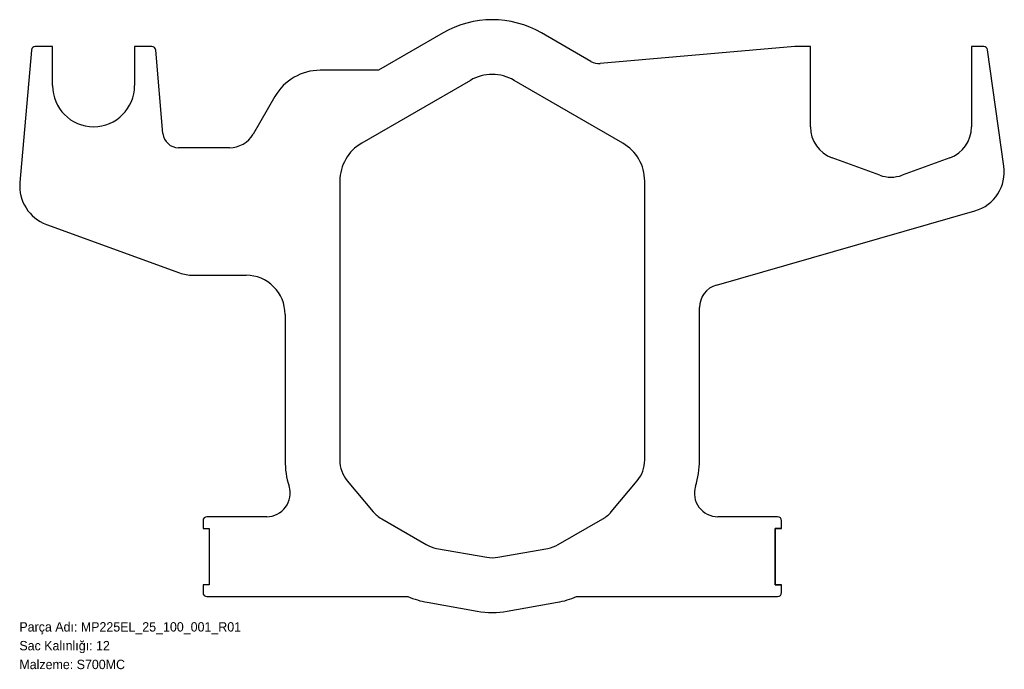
# Model space of a CAD drawing. Header units: millimetres. Extents: x 0 to 1260, y -72 to 758.
import ezdxf

# ---------------------------------------------------------------- set-up
doc = ezdxf.new("R2010")
doc.units = ezdxf.units.MM
for name, pattern in [('SLD-Katı', [0]), ('SLD-Kısa-Kesik-Çizgili-Uzun-Kesik', [12.7, 8.128, -1.524, 1.524, -1.524]), ('SLD-Sürekli', [0])]:
    doc.linetypes.add(name, pattern=pattern)
doc.layers.add('METIN', color=96, linetype='SLD-Katı')
doc.styles.add('SLDTEXTSTYLE0', font='ARIAL.TTF', dxfattribs={"width": 0.948, "bigfont": 'bigfont'})
doc.styles.add('SLDTEXTSTYLE1', font='ARIAL.TTF', dxfattribs={"width": 0.948})

msp = doc.modelspace()

# ---------------------------------------------------------------- linework, layer by layer
at = {"color": 7, "linetype": 'SLD-Sürekli', "lineweight": 25}
for p, q in [((541.895325, 741.02324), (459.198482, 693.278196)), ((731.149018, 704.503704), (667.895325, 741.02324)), ((15.414352, 719.121053), (0.597876, 549.767954)), ((42.395325, 723.685274), (20.395325, 723.685274)), ((42.395325, 673.685274), (42.395325, 723.685274)), ((169.395325, 723.685274), (147.395325, 723.685274)), ((147.395325, 723.685274), (147.395325, 673.685274)), ((183.701963, 612.52822), (174.376299, 719.121053)), ((991.895325, 723.685274), (742.892133, 701.900318)), ((1011.895325, 723.685274), (991.895325, 723.685274)), ((1011.895325, 620.887459), (1011.895325, 723.685274)), ((1233.548892, 723.685274), (1217.895325, 723.685274)), ((1217.895325, 723.685274), (1217.895325, 620.887459)), ((1259.376197, 570.840929), (1238.500232, 719.38114)), ((459.198482, 693.278196), (384.804291, 693.278196)), ((576.895325, 680.401462), (437.895325, 600.149775)), ((771.895325, 600.149775), (632.895325, 680.401462)), ((326.780589, 659.778196), (299.063815, 611.771335)), ((268.752926, 594.271335), (203.625857, 594.271335)), ((1100.530479, 559.218184), (1039.530479, 581.420368)), ((1190.260171, 581.420368), (1129.260171, 559.218184)), ((409.895325, 551.652352), (409.895325, 195.014465)), ((799.895325, 195.014465), (799.895325, 551.652352)), ((891.626205, 418.823394), (1222.2154, 513.61832)), ((34.614953, 496.371839), (204.973387, 434.36644)), ((222.074394, 431.351071), (289.895325, 431.351071)), ((339.895325, 381.351071), (339.895325, 194.650495)), ((869.895325, 194.650495), (869.895325, 389.985543)), ((419.487503, 168.660173), (452.64655, 129.14276)), ((757.144101, 129.14276), (790.303148, 168.660173)), ((234.895325, 117.685274), (234.895325, 107.685274)), ((316.332905, 122.685274), (239.895325, 122.685274)), ((463.554372, 119.990011), (520.382822, 87.18009)), ((689.407829, 87.18009), (746.236279, 119.990011)), ((969.895325, 122.685274), (893.457746, 122.685274)), ((974.895325, 107.685274), (974.895325, 117.685274)), ((234.895325, 107.685274), (242.895325, 107.685274)), ((242.895325, 107.685274), (242.895325, 35.685274)), ((966.895325, 107.685274), (974.895325, 107.685274)), ((966.895325, 35.685274), (966.895325, 107.685274)), ((533.763246, 82.310014), (597.77575, 71.022882)), ((612.014901, 71.022882), (676.027405, 82.310014)), ((234.895325, 35.685274), (234.895325, 25.685274)), ((242.895325, 35.685274), (234.895325, 35.685274)), ((974.895325, 35.685274), (966.895325, 35.685274)), ((974.895325, 25.685274), (974.895325, 35.685274)), ((239.895325, 20.685274), (497.10359, 20.685274)), ((521.607874, 13.373471), (585.620378, 2.086339)), ((624.170273, 2.086339), (688.182777, 13.373471)), ((712.687061, 20.685274), (969.895325, 20.685274))]:
    msp.add_line(p, q, dxfattribs=at)
at = {"color": 7, "linetype": 'SLD-Kısa-Kesik-Çizgili-Uzun-Kesik'}
for p, q in [((234.895325, 107.685274), (242.895325, 107.685274)), ((242.895325, 107.685274), (242.895325, 35.685274)), ((242.895325, 35.685274), (234.895325, 35.685274))]:
    msp.add_line(p, q, dxfattribs=at)
at = {"color": 7, "linetype": 'SLD-Sürekli'}
for p, q in [((974.895325, 107.685274), (966.895325, 107.685274)), ((966.895325, 107.685274), (966.895325, 35.685274)), ((966.895325, 35.685274), (974.895325, 35.685274))]:
    msp.add_line(p, q, dxfattribs=at)
at = {"color": 7, "linetype": 'SLD-Sürekli', "lineweight": 25}
for centre, radius, start, end in [((604.895325, 631.904039), 126, 60, 120), ((20.395325, 718.685274), 5, 90, 175), ((169.395325, 718.685274), 5, 5, 90), ((1233.548892, 718.685274), 5, 8, 90), ((384.804291, 626.278196), 67, 90, 150), ((741.149018, 721.824212), 20, 240, 275), ((604.895325, 631.904039), 56, 60, 120), ((94.895325, 673.685274), 52.5, 180, 0), ((1053.895325, 620.887459), 42, 180, 250), ((1175.895325, 620.887459), 42, 290, 0), ((203.625857, 614.271335), 20, 185, 270), ((268.752926, 629.271335), 35, 270, 330), ((465.895325, 551.652352), 56, 120, 180), ((743.895325, 551.652352), 56, 0, 60), ((1207.882258, 563.603928), 52, 286, 8), ((1114.895325, 598.685274), 42, 250, 290), ((52.4, 545.235856), 52, 175, 250), ((222.074394, 481.351071), 50, 250, 270), ((289.895325, 381.351071), 50, 0, 90), ((899.895325, 389.985543), 30, 106, 180), ((449.895325, 194.650495), 110, 180, 197.442683), ((450.895325, 195.014465), 41, 180, 220), ((758.895325, 195.014465), 41, 320, 0), ((759.895325, 194.650495), 110, 342.557317, 0), ((316.332905, 152.685274), 30, 270, 17.442683), ((893.457746, 152.685274), 30, 162.557317, 270), ((484.054372, 155.497052), 41, 220, 240), ((725.736279, 155.497052), 41, 300, 320), ((239.895325, 117.685274), 5, 90, 180), ((969.895325, 117.685274), 5, 0, 90), ((540.882822, 122.687132), 41, 240, 260), ((668.907829, 122.687132), 41, 280, 300), ((604.895325, 111.4), 41, 260, 280), ((239.895325, 25.685274), 5, 180, 270), ((969.895325, 25.685274), 5, 270, 0), ((540.882822, 122.687132), 111, 246.770974, 260), ((668.907829, 122.687132), 111, 280, 293.229026), ((604.895325, 111.4), 111, 260, 280)]:
    msp.add_arc(centre, radius, start, end, dxfattribs=at)

# ---------------------------------------------------------------- texts
at = {"layer": 'METIN', "char_height": 12, "attachment_point": 1}
for s, insert, style in [('Parça Adı: MP225EL_25_100_001_R01', (0, -12.031187), 'SLDTEXTSTYLE0'), ('Sac Kalınlığı: 12', (0, -36.031187), 'SLDTEXTSTYLE0'), ('Malzeme: S700MC', (0, -60.031187), 'SLDTEXTSTYLE1')]:
    msp.add_mtext(s, dxfattribs=dict(at, insert=insert, style=style))

doc.saveas('drawing.dxf')
